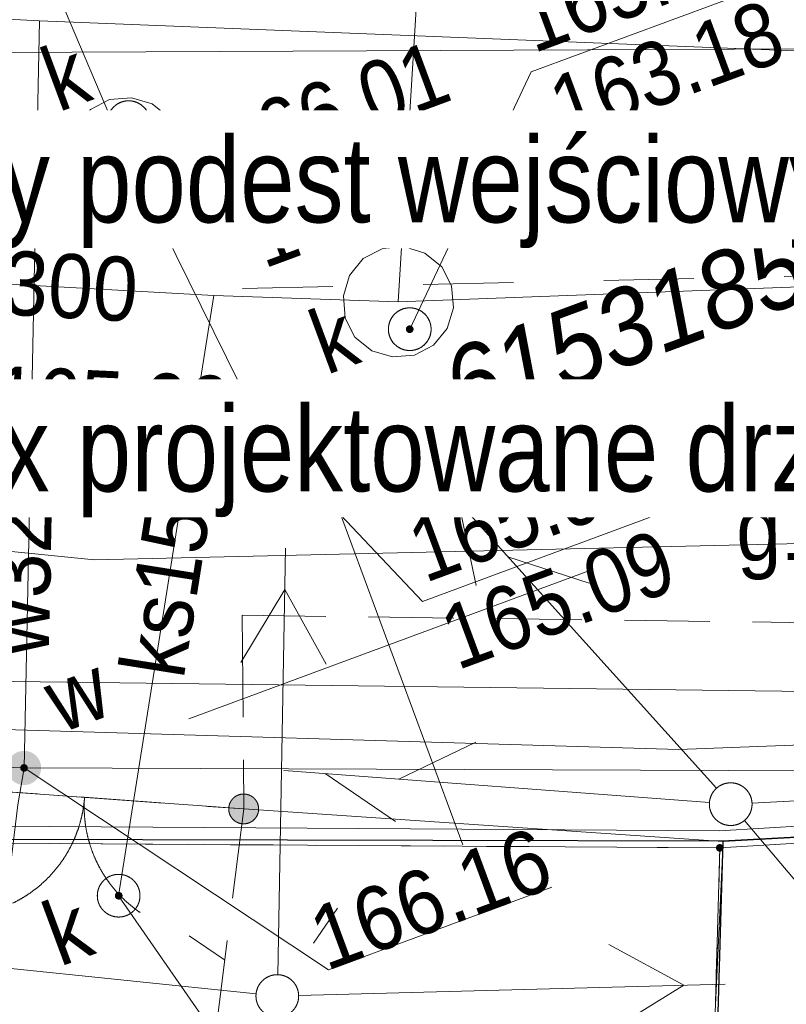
# Model space of a CAD drawing. Header units: millimetres. Extents: x -1155795 to 240441, y -422828 to 463730.
# Tile 11 of 66: x -47931 to -38948, y -30780 to -19238. Entities that reach past the tile are written whole.
import ezdxf
from ezdxf.xclip import XClip

# ---------------------------------------------------------------- set-up
doc = ezdxf.new("R2010")
doc.units = ezdxf.units.MM
doc.header["$MEASUREMENT"] = 0
doc.header["$XCLIPFRAME"] = 0
for name, pattern in [('Dashed', [2116.666667, 1058.333333, -1058.333333]), ('Dashed 1_500', [1000, 500, -500]), ('Wipeout_Contour', [1000, 0, -1000])]:
    doc.linetypes.add(name, pattern=pattern)
for name, color, linetype in [('00 PZT MAPA', 7, 'Continuous'), ('Sycow_7_203-punkt graniczny', 7, 'Continuous'), ('Sycow_7_KTOK - Brama', 7, 'Continuous'), ('Sycow_7_RTPW02 - Punkt wysokościowy sztuczny', 7, 'Continuous'), ('Sycow_7_SUPS01_K - Punkt o określonej wysokości urządzenia', 7, 'Continuous'), ('Sycow_7_SUUS22_K - Właz okrągły', 7, 'Continuous'), ('Sycow_7_Szczegółowa osnowa geodezyjna pozioma', 7, 'Continuous'), ('Sycow_7_zasuwa - siec wodociągowa (punkt)', 7, 'Continuous')]:
    doc.layers.add(name, color=color, linetype=linetype)
for name, color, linetype, lineweight, true_color in [('0_Nr_pióra__58', 7, 'Continuous', 13, 0xdf0000), ('0_Nr_pióra__99', 7, 'Continuous', 0, 0xaad2ff), ('Sycow_7_PZT_RT - Linia rozgraniczająca_Nr_pióra__252', 7, 'Continuous', 18, 0x929292)]:
    doc.layers.add(name, color=color, linetype=linetype, lineweight=lineweight, true_color=true_color)
for name, color, linetype, lineweight in [('Annotation - Label_Nr_pióra__46', 7, 'Continuous', 15), ('Annotation - Label_Nr_pióra__85', 7, 'Continuous', 13), ('Nowe_0_Nr_pióra__27', 7, 'Continuous', 25), ('Sycow_7_218-kontur użytku gruntowego_Nr_pióra__3', 3, 'Continuous', 18), ('Sycow_7_219-działka ewidencyjna_Nr_pióra__7', 7, 'Continuous', 18), ('Sycow_7_@Wywiad_Nr_pióra__34', 34, 'Continuous', 18), ('Sycow_7_@Wywiad_Nr_pióra__5', 5, 'Continuous', 18), ('Sycow_7_@Wywiad_Nr_pióra__7', 7, 'Continuous', 18), ('Sycow_7_chodnik (powierzchnia)_Nr_pióra__7', 7, 'Continuous', 18), ('Sycow_7_inna budowla (powierzchnia)-Atr17_Nr_pióra__7', 7, 'Continuous', 18), ('Sycow_7_krawężnik (linia)_Nr_pióra__7', 7, 'Continuous', 18), ('Sycow_7_KTOK - Brama_Nr_pióra__7', 7, 'Continuous', 18), ('Sycow_7_KTOK - Ogrodzenie trwałe_Nr_pióra__7', 7, 'Continuous', 18), ('Sycow_7_KTPL - Plac_Nr_pióra__7', 7, 'Continuous', 18), ('Sycow_7_Oś ulicy_Nr_pióra__5', 5, 'Continuous', 18), ('Sycow_7_przewód gazowy (linia)-Atr1_Nr_pióra__7', 7, 'Continuous', 18), ('Sycow_7_przewód gazowy (linia)_Nr_pióra__40', 40, 'Continuous', 18), ('Sycow_7_przewód kanalizacyjny (linia)-Atr1_Nr_pióra__34', 34, 'Continuous', 18), ('Sycow_7_przewód kanalizacyjny (linia)_Nr_pióra__34', 34, 'Continuous', 18), ('Sycow_7_przewód telekomunikacyjny (linia)_Nr_pióra__30', 30, 'Continuous', 18), ('Sycow_7_przewód wodociągowy (linia)-Atr1_Nr_pióra__5', 5, 'Continuous', 18), ('Sycow_7_przewód wodociągowy (linia)_Nr_pióra__5', 5, 'Continuous', 18), ('Sycow_7_punkt o określonej wysokości (sieć kanalizacyjna)-Atr2_Nr_pióra__7', 7, 'Continuous', 18), ('Sycow_7_punkt o określonej wysokości (sieć kanalizacyjna)_Nr_pióra__34', 34, 'Continuous', 18), ('Sycow_7_punkt o określonej wysokości (sieć wodociągowa)-Atr2_Nr_pióra__7', 7, 'Continuous', 18), ('Sycow_7_punkt o określonej wysokości (sieć wodociągowa)_Nr_pióra__5', 5, 'Continuous', 18), ('Sycow_7_RTPW02_O - Punkt wysokościowy sztuczny_Nr_pióra__7', 7, 'Continuous', 18), ('Sycow_7_studzienka - przewód kanalizacyjny (powierzchnia)_Nr_pióra__34', 34, 'Continuous', 18), ('Sycow_7_studzienka okrągła - przewód kanalizacyjny (punkt)-Atr17_Nr_pióra__34', 34, 'Continuous', 18), ('Sycow_7_studzienka okrągła - przewód kanalizacyjny (punkt)_Nr_pióra__34', 34, 'Continuous', 18), ('Sycow_7_SUPE04 - Przewód elektroenergetyczny niskiego napięcia_Nr_pióra__1', 1, 'Continuous', 18), ('Sycow_7_SUPS01_K - Punkt o określonej wysokości urządzenia_Nr_pióra__7', 7, 'Continuous', 18), ('Sycow_7_SUPS01_K_O - Punkt o określonej wysokości urządzenia - rzędna dołu_Nr_pióra__36', 36, 'Continuous', 18), ('Sycow_7_SUPS01_K_O - Punkt o określonej wysokości urządzenia - rzędna góry_Nr_pióra__36', 36, 'Continuous', 18), ('Sycow_7_SUPT01 - Przewód telekomunikacyjny napowietrzny_Nr_pióra__30', 30, 'Continuous', 18), ('Sycow_7_SUSM01 - Latarnia_Nr_pióra__7', 7, 'Continuous', 18), ('Sycow_7_SUSM04_T - Słup_Nr_pióra__7', 7, 'Continuous', 18), ('Sycow_7_SUUS05 - Kratka ściekowa_Nr_pióra__7', 7, 'Continuous', 18), ('Sycow_7_SUUS22_K - Właz - opis_Nr_pióra__7', 7, 'Continuous', 18), ('Sycow_7_SUUS22_K - Właz okrągły_Nr_pióra__7', 7, 'Continuous', 18), ('Sycow_7_Szczegółowa osnowa geodezyjna pozioma-Atr103_Nr_pióra__7', 7, 'Continuous', 18), ('Sycow_7_Szczegółowa osnowa geodezyjna pozioma_Nr_pióra__7', 7, 'Continuous', 18), ('Sycow_7_zasuwa - siec wodociągowa (punkt)-Atr17_Nr_pióra__7', 7, 'Continuous', 18)]:
    doc.layers.add(name, color=color, linetype=linetype, lineweight=lineweight)
doc.styles.add('STYL_AUTOMATYCZNY_10', font='txt', dxfattribs={"width": 0.9})
doc.styles.add('STYL_AUTOMATYCZNY_12', font='Arial Narrow.ttf')
doc.styles.add('STYL_AUTOMATYCZNY_5', font='txt', dxfattribs={"width": 0.9})
doc.styles.add('STYL_AUTOMATYCZNY_6', font='txt', dxfattribs={"width": 0.87})
doc.dimstyles.new('STYL_AUTOMATYCZNY__1', dxfattribs={"dimtxt": 0.18, "dimasz": 456, "dimexe": 0.18, "dimexo": 0.0625, "dimgap": 0, "dimtad": 0, "dimtih": 1, "dimtoh": 1, "dimdec": 4, "dimzin": 0, "dimdsep": 46, "dimcen": 0.09, "dimadec": 0, "dimazin": 0, "dimtfac": 1, "dimtdec": 4, "dimtmove": 0, "dimatfit": 3, "dimldrblk": 'ARROWHEAD_11', "dimfxl": 0, "dimtolj": 1, "dimtzin": 0, "dimarcsym": 0})

# ---------------------------------------------------------------- blocks, each defined once
blk = doc.blocks.new('Rysunek_1_7', base_point=(14567, -19307))
at = {"layer": 'Sycow_7_203-punkt graniczny', "linetype": 'Continuous', "lineweight": 0, "true_color": 0x000000}
blk.add_hatch(color=178, dxfattribs=at).paths.add_polyline_path([(-39685, -28931, 1), (-39769, -28962, 1)])
at = {"layer": 'Sycow_7_KTOK - Brama', "linetype": 'Continuous', "lineweight": 0, "true_color": 0x000000}
blk.add_hatch(color=178, dxfattribs=at).paths.add_polyline_path([(-45141, -28430, 1), (-45470, -28551, 1)])
at = {"layer": 'Sycow_7_punkt o określonej wysokości (sieć kanalizacyjna)_Nr_pióra__34', "linetype": 'Continuous', "lineweight": 18}
blk.add_hatch(color=34, dxfattribs=at).paths.add_polyline_path([(-46728, -29492, 1), (-46813, -29523, 1)])
at = {"layer": 'Sycow_7_punkt o określonej wysokości (sieć wodociągowa)_Nr_pióra__5', "linetype": 'Continuous', "lineweight": 18}
blk.add_hatch(color=5, dxfattribs=at).paths.add_polyline_path([(-47838, -27994, 1), (-47922, -28025, 1)])
at = {"layer": 'Sycow_7_RTPW02 - Punkt wysokościowy sztuczny', "linetype": 'Continuous', "lineweight": 0, "true_color": 0x000000}
blk.add_hatch(color=178, dxfattribs=at).paths.add_polyline_path([(-45106, -24394, 1), (-45191, -24426, 1)])
at = {"layer": 'Sycow_7_SUPS01_K - Punkt o określonej wysokości urządzenia', "linetype": 'Continuous', "lineweight": 0, "true_color": 0x000000}
blk.add_hatch(color=178, dxfattribs=at).paths.add_polyline_path([(-45020, -24083, 1), (-45105, -24114, 1)])
at = {"layer": 'Sycow_7_Szczegółowa osnowa geodezyjna pozioma', "linetype": 'Continuous', "lineweight": 0, "true_color": 0x000000}
blk.add_hatch(color=178, dxfattribs=at).paths.add_polyline_path([(-43637, -24423, 1), (-43721, -24454, 1)])
at = {"layer": 'Sycow_7_zasuwa - siec wodociągowa (punkt)', "linetype": 'Continuous', "lineweight": 0, "true_color": 0x000000}
blk.add_hatch(color=178, dxfattribs=at).paths.add_polyline_path([(-47692, -27940, 1), (-48067, -28079, 1)])
at = {"layer": 'Sycow_7_218-kontur użytku gruntowego_Nr_pióra__3', "color": 3, "linetype": 'Continuous', "lineweight": 18}
for p, q in [((-47462, -28896), (-46962, -28899)), ((-46962, -28899), (-47462, -28896)), ((-46462, -28903), (-45962, -28906)), ((-45962, -28906), (-46462, -28903)), ((-45462, -28909), (-44962, -28912)), ((-44962, -28912), (-45462, -28909)), ((-44462, -28916), (-43962, -28919)), ((-43962, -28919), (-44462, -28916)), ((-43462, -28922), (-42962, -28926)), ((-42962, -28926), (-43462, -28922)), ((-42462, -28929), (-41962, -28932)), ((-41962, -28932), (-42462, -28929)), ((-41462, -28935), (-40962, -28939)), ((-40962, -28939), (-41462, -28935)), ((-40462, -28942), (-39727, -28947)), ((-39727, -28947), (-40462, -28942)), ((-39727, -28947), (-39740, -29428)), ((-39740, -29428), (-39727, -28947)), ((-39727, -28947), (-39014, -28904)), ((-39014, -28904), (-39727, -28947)), ((-39754, -29928), (-39768, -30428)), ((-39768, -30428), (-39754, -29928))]:
    blk.add_line(p, q, dxfattribs=at)
at = {"layer": 'Sycow_7_219-działka ewidencyjna_Nr_pióra__7', "color": 7, "linetype": 'Continuous', "lineweight": 18}
for p, q in [((-39727, -28947), (-23828, -27997)), ((-57696, -28829), (-39727, -28947)), ((-40782, -67395), (-39727, -28947))]:
    blk.add_line(p, q, dxfattribs=at)
at = {"layer": 'Sycow_7_@Wywiad_Nr_pióra__34', "color": 34, "linetype": 'Continuous', "lineweight": 18}
for p, q in [((-43494, -22547), (-42709, -9571)), ((-46690, -20798), (-45062, -24099))]:
    blk.add_line(p, q, dxfattribs=at)
at = {"layer": 'Sycow_7_@Wywiad_Nr_pióra__7', "color": 7, "linetype": 'Continuous', "lineweight": 18}
for p, q in [((-45313, -27415), (-45322, -26220)), ((-48721, -28241), (-47723, -28314)), ((-47225, -28350), (-46227, -28423))]:
    blk.add_line(p, q, dxfattribs=at)
at = {"layer": 'Sycow_7_@Wywiad_Nr_pióra__7', "color": 7, "linetype": 'Continuous', "lineweight": 18, "flags": 128}
blk.add_lwpolyline([(-45728, -28460), (-45306, -28490), (-45310, -27915)], dxfattribs=at)
at = {"layer": 'Sycow_7_chodnik (powierzchnia)_Nr_pióra__7', "color": 7, "linetype": 'Continuous', "lineweight": 18}
for p, q in [((-46724, -24332), (-47723, -24282)), ((-40727, -24346), (-41727, -24361)), ((-39227, -24324), (-40227, -24339)), ((-45226, -24406), (-46225, -24357)), ((-43727, -24390), (-44726, -24404)), ((-42227, -24368), (-43227, -24382)), ((-45322, -26220), (-44345, -26233)), ((-43845, -26239), (-42845, -26252)), ((-42345, -26259), (-41345, -26272)), ((-40845, -26278), (-39845, -26292)), ((-39345, -26298), (-38368, -26311))]:
    blk.add_line(p, q, dxfattribs=at)
at = {"layer": 'Sycow_7_inna budowla (powierzchnia)-Atr17_Nr_pióra__7', "color": 7, "linetype": 'Continuous', "lineweight": 18}
for p, q in [((-42737, -28910), (-44473, -24221)), ((-42737, -28910), (-44473, -24221)), ((-45950, -27433), (-41261, -25697)), ((-45950, -27433), (-41261, -25697))]:
    blk.add_line(p, q, dxfattribs=at)
at = {"layer": 'Sycow_7_KTOK - Brama_Nr_pióra__7', "color": 7, "linetype": 'Continuous', "lineweight": 18}
blk.add_line((-45306, -28490), (-49036, -28218), dxfattribs=at)
blk.add_circle((-45306, -28490), 175, dxfattribs=at)
for centre, start, end in [((-48667, -28245), 295.8221, 355.8221), ((-45675, -28464), 175.8221, 235.8221)]:
    blk.add_arc(centre, 1500, start, end, dxfattribs=at)
at = {"layer": 'Sycow_7_KTOK - Ogrodzenie trwałe_Nr_pióra__7', "color": 7, "linetype": 'Continuous', "lineweight": 18}
for p, q in [((-39686, -28872), (-45306, -28490)), ((-38272, -28791), (-39686, -28872)), ((-39686, -28872), (-40548, -47293))]:
    blk.add_line(p, q, dxfattribs=at)
at = {"layer": 'Sycow_7_KTPL - Plac_Nr_pióra__7', "color": 7, "linetype": 'Continuous', "lineweight": 18}
for p, q in [((-47745, -28312), (-46249, -28422)), ((-45499, -30032), (-45685, -31521))]:
    blk.add_line(p, q, dxfattribs=at)
at = {"layer": 'Sycow_7_KTPL - Plac_Nr_pióra__7', "color": 7, "linetype": 'Continuous', "lineweight": 18, "flags": 128}
blk.add_lwpolyline([(-45751, -28458), (-45306, -28490), (-45436, -29536)], dxfattribs=at)
at = {"layer": 'Sycow_7_Oś ulicy_Nr_pióra__5', "color": 5, "linetype": 'Continuous', "lineweight": 18, "flags": 128}
blk.add_lwpolyline([(-83070, -19065), (-77190, -19753), (-19864, -19492), (59637, -14954), (111023, -16134)], dxfattribs=at)
at = {"layer": 'Sycow_7_przewód kanalizacyjny (linia)_Nr_pióra__34', "color": 34, "linetype": 'Continuous', "lineweight": 18}
for p, q in [((-45654, -22472), (-50054, -22224)), ((-35922, -22260), (-43494, -22547)), ((-45654, -22472), (-46771, -29507)), ((-43494, -22547), (-45654, -22472))]:
    blk.add_line(p, q, dxfattribs=at)
at = {"layer": 'Sycow_7_przewód telekomunikacyjny (linia)_Nr_pióra__30', "color": 30, "linetype": 'Continuous', "lineweight": 18, "flags": 128}
blk.add_lwpolyline([(-78215, -25337), (-49168, -27527), (-40208, -27792), (-26117, -27256), (10823, -25073)], dxfattribs=at)
at = {"layer": 'Sycow_7_przewód wodociągowy (linia)_Nr_pióra__5', "color": 5, "linetype": 'Continuous', "lineweight": 18}
blk.add_line((-47699, -19252), (-47880, -28009), dxfattribs=at)
at = {"layer": 'Sycow_7_przewód wodociągowy (linia)_Nr_pióra__5', "color": 5, "linetype": 'Continuous', "lineweight": 18, "flags": 128}
for points in [[(-17422, -18427), (-33766, -19616), (-36098, -19712), (-47699, -19252), (-55031, -18863), (-66426, -18615), (-73756, -18343), (-83521, -17847)], [(-47880, -28009), (-47954, -28442), (-49486, -41123), (-50222, -41065)]]:
    blk.add_lwpolyline(points, dxfattribs=at)
at = {"layer": 'Sycow_7_punkt o określonej wysokości (sieć kanalizacyjna)-Atr2_Nr_pióra__7', "color": 7, "linetype": 'Continuous', "lineweight": 18, "flags": 128}
blk.add_lwpolyline([(-46771, -29507), (-44428, -32889), (-41777, -31907)], dxfattribs=at)
at = {"layer": 'Sycow_7_punkt o określonej wysokości (sieć wodociągowa)-Atr2_Nr_pióra__7', "color": 7, "linetype": 'Continuous', "lineweight": 18, "flags": 128}
blk.add_lwpolyline([(-47880, -28009), (-44311, -30376), (-41694, -29407)], dxfattribs=at)
at = {"layer": 'Sycow_7_PZT_RT - Linia rozgraniczająca_Nr_pióra__252', "color": 252, "linetype": 'Continuous', "lineweight": 18, "true_color": 0x929292, "flags": 128}
blk.add_lwpolyline([(-69413, -27188), (-57683, -28629), (-39732, -28747), (-23839, -27797), (-19841, -27565), (30, -26370), (20336, -25057), (40462, -23652), (60827, -22726), (85533, -23424)], dxfattribs=at)
at = {"layer": 'Sycow_7_studzienka okrągła - przewód kanalizacyjny (punkt)_Nr_pióra__34', "color": 34, "linetype": 'Continuous', "lineweight": 18}
blk.add_circle((-46771, -29507), 250, dxfattribs=at)
at = {"layer": 'Sycow_7_SUPE04 - Przewód elektroenergetyczny niskiego napięcia_Nr_pióra__1', "color": 1, "linetype": 'Continuous', "lineweight": 18}
for p, q in [((-44907, -30433), (-44816, -25434)), ((-44825, -25918), (-45341, -26775)), ((-44341, -26793), (-44825, -25918)), ((-40147, -30556), (-41026, -30079)), ((-45160, -30657), (-50134, -30144)), ((-44662, -30676), (-39664, -30543)), ((-41000, -31079), (-40147, -30556))]:
    blk.add_line(p, q, dxfattribs=at)
at = {"layer": 'Sycow_7_SUPS01_K - Punkt o określonej wysokości urządzenia_Nr_pióra__7', "color": 7, "linetype": 'Continuous', "lineweight": 18, "flags": 128}
blk.add_lwpolyline([(-40455, -25038), (-43209, -26058), (-45062, -24099)], dxfattribs=at)
at = {"layer": 'Sycow_7_SUPT01 - Przewód telekomunikacyjny napowietrzny_Nr_pióra__30', "color": 30, "linetype": 'Continuous', "lineweight": 18}
for p, q in [((-39767, -28248), (-43112, -24532)), ((-42788, -24891), (-42580, -25869)), ((-41258, -25844), (-42209, -25535)), ((-42587, -27706), (-43488, -28140)), ((-39849, -28415), (-44834, -28038)), ((-44352, -28074), (-43526, -28638)), ((-39350, -28421), (-34356, -28172)), ((-39438, -28625), (-36216, -32448))]:
    blk.add_line(p, q, dxfattribs=at)
at = {"layer": 'Sycow_7_SUSM01 - Latarnia_Nr_pióra__7', "color": 7, "linetype": 'Continuous', "lineweight": 18}
for p, q in [((-44488, -30064), (-44205, -29652)), ((-45943, -29977), (-45530, -30259))]:
    blk.add_line(p, q, dxfattribs=at)
blk.add_circle((-44912, -30683), 250, dxfattribs=at)
at = {"layer": 'Sycow_7_SUSM04_T - Słup_Nr_pióra__7', "color": 7, "linetype": 'Continuous', "lineweight": 18}
blk.add_circle((-39599, -28434), 250, dxfattribs=at)
at = {"layer": 'Sycow_7_SUUS05 - Kratka ściekowa_Nr_pióra__7', "color": 7, "linetype": 'Continuous', "lineweight": 18, "flags": 128}
blk.add_lwpolyline([(-44562, -23849), (-44563, -24349), (-45563, -24348), (-45562, -23848)], close=True, dxfattribs=at)
for points in [[(-45237, -23849), (-45238, -24349)], [(-44887, -23849), (-44888, -24349)]]:
    blk.add_lwpolyline(points, dxfattribs=at)
at = {"layer": 'Sycow_7_Szczegółowa osnowa geodezyjna pozioma_Nr_pióra__7', "color": 7, "linetype": 'Continuous', "lineweight": 18}
blk.add_circle((-43679, -24439), 625, dxfattribs=at)
at = {"layer": 'Sycow_7_@Wywiad_Nr_pióra__5', "color": 5, "linetype": 'Continuous', "lineweight": 18, "insert": (-44335, -30404), "char_height": 750, "attachment_point": 7, "rotation": 20.318, "style": 'STYL_AUTOMATYCZNY_5'}
blk.add_mtext('\\A1;{\\pql;\\fArial|b0|i0|c0|p0;\\W0.900000;166.16}', dxfattribs=at)
at = {"layer": 'Sycow_7_przewód gazowy (linia)-Atr1_Nr_pióra__7', "color": 7, "linetype": 'Continuous', "lineweight": 18, "insert": (-39523, -25812), "char_height": 750, "attachment_point": 7, "rotation": 1.232, "style": 'STYL_AUTOMATYCZNY_5'}
blk.add_mtext('\\A1;{\\pql;\\fArial|b0|i0|c0|p0;\\W0.900000;g125}', dxfattribs=at)
at = {"layer": 'Sycow_7_przewód kanalizacyjny (linia)-Atr1_Nr_pióra__34', "color": 34, "linetype": 'Continuous', "lineweight": 18, "char_height": 750, "attachment_point": 4, "style": 'STYL_AUTOMATYCZNY_5'}
for s, insert, rotation in [('\\A1;{\\pql;\\fArial|b0|i0|c0|p0;\\W0.900000;ks300}', (-49061, -22269), 356.778), ('\\A1;{\\pql;\\fArial|b0|i0|c0|p0;\\W0.900000;ks150}', (-46377, -26923), 80.982)]:
    blk.add_mtext(s, dxfattribs=dict(at, insert=insert, rotation=rotation))
at = {"layer": 'Sycow_7_przewód wodociągowy (linia)-Atr1_Nr_pióra__5', "color": 5, "linetype": 'Continuous', "lineweight": 18, "insert": (-47960, -26698), "char_height": 750, "attachment_point": 4, "rotation": 88.82, "style": 'STYL_AUTOMATYCZNY_5'}
blk.add_mtext('\\A1;{\\pql;\\fArial|b0|i0|c0|p0;\\W0.900000;w32}', dxfattribs=at)
at = {"layer": 'Sycow_7_RTPW02_O - Punkt wysokościowy sztuczny_Nr_pióra__7', "color": 7, "linetype": 'Continuous', "lineweight": 18, "insert": (-48254, -24053), "char_height": 750, "attachment_point": 7, "rotation": 357.3127, "style": 'STYL_AUTOMATYCZNY_6'}
blk.add_mtext('\\A1;{\\pql;\\fArial|b0|i0|c0|p0;\\W0.870000;165.99}', dxfattribs=at)
at = {"layer": 'Sycow_7_studzienka okrągła - przewód kanalizacyjny (punkt)-Atr17_Nr_pióra__34', "color": 34, "linetype": 'Continuous', "lineweight": 18, "insert": (-47463, -30343), "char_height": 750, "attachment_point": 7, "rotation": 20.318, "style": 'STYL_AUTOMATYCZNY_5'}
blk.add_mtext('\\A1;{\\pql;\\fArial|b0|i0|c0|p0;\\W0.900000;k}', dxfattribs=at)
at = {"layer": 'Sycow_7_SUPS01_K_O - Punkt o określonej wysokości urządzenia - rzędna dołu_Nr_pióra__36', "color": 36, "linetype": 'Continuous', "lineweight": 18, "char_height": 750, "attachment_point": 1, "rotation": 20.318, "style": 'STYL_AUTOMATYCZNY_6'}
for s, insert in [('\\A1;{\\pql;\\fArial|b0|i0|c0|p0;\\W0.870000;163.18}', (-41791, -19955)), ('\\A1;{\\pql;\\fArial|b0|i0|c0|p0;\\W0.870000;163.63}', (-45330, -21456)), ('\\A1;{\\pql;\\fArial|b0|i0|c0|p0;\\W0.870000;165.09}', (-43063, -26164))]:
    blk.add_mtext(s, dxfattribs=dict(at, insert=insert))
at = {"layer": 'Sycow_7_SUPS01_K_O - Punkt o określonej wysokości urządzenia - rzędna góry_Nr_pióra__36', "color": 36, "linetype": 'Continuous', "lineweight": 18, "char_height": 750, "attachment_point": 7, "rotation": 20.318, "style": 'STYL_AUTOMATYCZNY_6'}
for s, insert in [('\\A1;{\\pql;\\fArial|b0|i0|c0|p0;\\W0.870000;165.99}', (-41905, -19645)), ('\\A1;{\\pql;\\fArial|b0|i0|c0|p0;\\W0.870000;166.01}', (-45444, -21146)), ('\\A1;{\\pql;\\fArial|b0|i0|c0|p0;\\W0.870000;165.92}', (-43178, -25854))]:
    blk.add_mtext(s, dxfattribs=dict(at, insert=insert))
at = {"layer": 'Sycow_7_SUUS22_K - Właz - opis_Nr_pióra__7', "color": 7, "linetype": 'Continuous', "lineweight": 18, "char_height": 750, "attachment_point": 4, "rotation": 20.318, "style": 'STYL_AUTOMATYCZNY_6'}
for insert in [(-47608, -19974), (-44466, -23054)]:
    blk.add_mtext('\\A1;{\\pql;\\fArial|b0|i0|c0|p0;\\W0.870000;k}', dxfattribs=dict(at, insert=insert))
at = {"layer": 'Sycow_7_Szczegółowa osnowa geodezyjna pozioma-Atr103_Nr_pióra__7', "color": 7, "linetype": 'Continuous', "lineweight": 18, "insert": (-42746, -24036), "char_height": 900, "attachment_point": 7, "rotation": 20.318, "style": 'STYL_AUTOMATYCZNY_10'}
blk.add_mtext('\\A1;{\\pql;\\fArial|b0|i1|c0|p0;\\W0.900000;615318510751}', dxfattribs=at)
at = {"layer": 'Sycow_7_zasuwa - siec wodociągowa (punkt)-Atr17_Nr_pióra__7', "color": 7, "linetype": 'Continuous', "lineweight": 18, "insert": (-47453, -27607), "char_height": 750, "attachment_point": 7, "rotation": 20.318, "style": 'STYL_AUTOMATYCZNY_5'}
blk.add_mtext('\\A1;{\\pql;\\fArial|b0|i0|c0|p0;\\W0.900000;w}', dxfattribs=at)
at = {"color": 254, "linetype": 'Wipeout_Contour', "lineweight": 0, "ltscale": 5042835.841882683}
blk.add_wipeout([(-46420, -20352), (-46426, -20337), (-46433, -20323), (-46440, -20310), (-46449, -20296), (-46458, -20284), (-46468, -20272), (-46479, -20260), (-46491, -20250), (-46503, -20240), (-46516, -20231), (-46529, -20223), (-46543, -20215), (-46557, -20209), (-46572, -20203), (-46587, -20198), (-46602, -20194), (-46617, -20192), (-46633, -20190), (-46649, -20189), (-46664, -20189), (-46680, -20190), (-46696, -20192), (-46711, -20195), (-46726, -20199), (-46741, -20204), (-46756, -20210), (-46770, -20217), (-46783, -20225), (-46797, -20233), (-46809, -20243), (-46821, -20253), (-46833, -20264), (-46843, -20275), (-46853, -20287), (-46862, -20300), (-46871, -20314), (-46878, -20327), (-46885, -20342), (-46890, -20356), (-46895, -20371), (-46899, -20387), (-46902, -20402), (-46903, -20418), (-46904, -20433), (-46904, -20449), (-46903, -20465), (-46901, -20480), (-46898, -20496), (-46894, -20511), (-46889, -20526), (-46883, -20540), (-46876, -20554), (-46868, -20568), (-46860, -20581), (-46850, -20594), (-46840, -20606), (-46829, -20617), (-46818, -20628), (-46806, -20638), (-46793, -20647), (-46780, -20655), (-46766, -20663), (-46751, -20669), (-46737, -20675), (-46722, -20680), (-46707, -20683), (-46691, -20686), (-46676, -20688), (-46660, -20689), (-46644, -20689), (-46628, -20688), (-46613, -20685), (-46598, -20682), (-46582, -20678), (-46567, -20673), (-46553, -20667), (-46539, -20661), (-46525, -20653), (-46512, -20644), (-46499, -20635), (-46487, -20625), (-46476, -20614), (-46465, -20602), (-46455, -20590), (-46446, -20577), (-46438, -20564), (-46430, -20550), (-46424, -20536), (-46418, -20521), (-46414, -20506), (-46410, -20491), (-46407, -20476), (-46405, -20460), (-46404, -20444), (-46404, -20429), (-46406, -20413), (-46408, -20397), (-46411, -20382)], dxfattribs=at).dxf.layer = 'Sycow_7_SUUS22_K - Właz okrągły'
at = {"layer": 'Sycow_7_SUPS01_K - Punkt o określonej wysokości urządzenia', "linetype": 'Continuous', "lineweight": 0, "true_color": 0x000000}
blk.add_hatch(color=178, dxfattribs=at).paths.add_polyline_path([(-46612, -20423, 1), (-46696, -20454, 1)])
at = {"layer": 'Sycow_7_@Wywiad_Nr_pióra__34', "color": 34, "linetype": 'Continuous', "lineweight": 18}
blk.add_line((-47673, -18483), (-46690, -20798), dxfattribs=at)
at = {"layer": 'Sycow_7_przewód kanalizacyjny (linia)_Nr_pióra__34', "color": 34, "linetype": 'Continuous', "lineweight": 18}
for p, q in [((-46690, -20798), (-83251, -18575)), ((-1177, -19792), (-46690, -20798))]:
    blk.add_line(p, q, dxfattribs=at)
at = {"layer": 'Sycow_7_studzienka - przewód kanalizacyjny (powierzchnia)_Nr_pióra__34', "color": 34, "linetype": 'Continuous', "lineweight": 18, "flags": 128}
blk.add_lwpolyline([(-47000, -21371), (-47189, -21206), (-47313, -20986), (-47335, -20727), (-47263, -20487), (-47102, -20289), (-46878, -20174), (-46619, -20153), (-46380, -20224), (-46181, -20385), (-46066, -20609), (-46036, -20865), (-46117, -21108), (-46281, -21297), (-46502, -21421), (-46760, -21442)], close=True, dxfattribs=at)
at = {"layer": 'Sycow_7_SUPS01_K - Punkt o określonej wysokości urządzenia_Nr_pióra__7', "color": 7, "linetype": 'Continuous', "lineweight": 18, "flags": 128}
blk.add_lwpolyline([(-42722, -20330), (-45475, -21350), (-46654, -20439)], dxfattribs=at)
at = {"layer": 'Sycow_7_SUUS22_K - Właz okrągły_Nr_pióra__7', "color": 7, "linetype": 'Continuous', "lineweight": 18}
for p, q in [((-46711, -20195), (-46726, -20199)), ((-46696, -20192), (-46711, -20195)), ((-46680, -20190), (-46696, -20192)), ((-46664, -20189), (-46680, -20190)), ((-46649, -20189), (-46664, -20189)), ((-46633, -20190), (-46649, -20189)), ((-46617, -20192), (-46633, -20190)), ((-46602, -20194), (-46617, -20192)), ((-46587, -20198), (-46602, -20194)), ((-46572, -20203), (-46587, -20198)), ((-46871, -20314), (-46878, -20327)), ((-46862, -20300), (-46871, -20314)), ((-46853, -20287), (-46862, -20300)), ((-46843, -20275), (-46853, -20287)), ((-46833, -20264), (-46843, -20275)), ((-46821, -20253), (-46833, -20264)), ((-46809, -20243), (-46821, -20253)), ((-46797, -20233), (-46809, -20243)), ((-46783, -20225), (-46797, -20233)), ((-46770, -20217), (-46783, -20225)), ((-46756, -20210), (-46770, -20217)), ((-46741, -20204), (-46756, -20210)), ((-46726, -20199), (-46741, -20204)), ((-46557, -20209), (-46572, -20203)), ((-46543, -20215), (-46557, -20209)), ((-46529, -20223), (-46543, -20215)), ((-46516, -20231), (-46529, -20223)), ((-46503, -20240), (-46516, -20231)), ((-46491, -20250), (-46503, -20240)), ((-46479, -20260), (-46491, -20250)), ((-46468, -20272), (-46479, -20260)), ((-46458, -20284), (-46468, -20272)), ((-46449, -20296), (-46458, -20284)), ((-46440, -20310), (-46449, -20296)), ((-46433, -20323), (-46440, -20310)), ((-46903, -20418), (-46904, -20433)), ((-46902, -20402), (-46903, -20418)), ((-46899, -20387), (-46902, -20402)), ((-46895, -20371), (-46899, -20387)), ((-46890, -20356), (-46895, -20371)), ((-46885, -20342), (-46890, -20356)), ((-46878, -20327), (-46885, -20342)), ((-46426, -20337), (-46433, -20323)), ((-46420, -20352), (-46426, -20337)), ((-46411, -20382), (-46420, -20352)), ((-46408, -20397), (-46411, -20382)), ((-46406, -20413), (-46408, -20397)), ((-46404, -20429), (-46406, -20413)), ((-46404, -20444), (-46404, -20429)), ((-46904, -20433), (-46904, -20449)), ((-46904, -20449), (-46903, -20465)), ((-46903, -20465), (-46901, -20480)), ((-46901, -20480), (-46898, -20496)), ((-46898, -20496), (-46894, -20511)), ((-46894, -20511), (-46889, -20526)), ((-46889, -20526), (-46883, -20540)), ((-46883, -20540), (-46876, -20554)), ((-46430, -20550), (-46424, -20536)), ((-46424, -20536), (-46418, -20521)), ((-46418, -20521), (-46414, -20506)), ((-46414, -20506), (-46410, -20491)), ((-46410, -20491), (-46407, -20476)), ((-46407, -20476), (-46405, -20460)), ((-46405, -20460), (-46404, -20444)), ((-46876, -20554), (-46868, -20568)), ((-46868, -20568), (-46860, -20581)), ((-46860, -20581), (-46850, -20594)), ((-46850, -20594), (-46840, -20606)), ((-46840, -20606), (-46829, -20617)), ((-46829, -20617), (-46818, -20628)), ((-46818, -20628), (-46806, -20638)), ((-46806, -20638), (-46793, -20647)), ((-46793, -20647), (-46780, -20655)), ((-46780, -20655), (-46766, -20663)), ((-46553, -20667), (-46539, -20661)), ((-46539, -20661), (-46525, -20653)), ((-46525, -20653), (-46512, -20644)), ((-46512, -20644), (-46499, -20635)), ((-46499, -20635), (-46487, -20625)), ((-46487, -20625), (-46476, -20614)), ((-46476, -20614), (-46465, -20602)), ((-46465, -20602), (-46455, -20590)), ((-46455, -20590), (-46446, -20577)), ((-46446, -20577), (-46438, -20564)), ((-46438, -20564), (-46430, -20550)), ((-46766, -20663), (-46751, -20669)), ((-46751, -20669), (-46737, -20675)), ((-46737, -20675), (-46722, -20680)), ((-46722, -20680), (-46707, -20683)), ((-46707, -20683), (-46691, -20686)), ((-46691, -20686), (-46676, -20688)), ((-46676, -20688), (-46660, -20689)), ((-46660, -20689), (-46644, -20689)), ((-46644, -20689), (-46628, -20688)), ((-46628, -20688), (-46613, -20685)), ((-46613, -20685), (-46598, -20682)), ((-46598, -20682), (-46582, -20678)), ((-46582, -20678), (-46567, -20673)), ((-46567, -20673), (-46553, -20667))]:
    blk.add_line(p, q, dxfattribs=at)
blk.add_circle((-46654, -20439), 250, dxfattribs=at)
at = {"color": 254, "linetype": 'Wipeout_Contour', "lineweight": 0, "ltscale": 4853289.654462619}
blk.add_wipeout([(-43126, -22779), (-43132, -22765), (-43139, -22751), (-43146, -22737), (-43155, -22724), (-43164, -22711), (-43174, -22699), (-43185, -22688), (-43197, -22677), (-43209, -22667), (-43222, -22658), (-43235, -22650), (-43249, -22642), (-43263, -22636), (-43278, -22630), (-43293, -22625), (-43308, -22622), (-43324, -22619), (-43339, -22617), (-43355, -22616), (-43371, -22616), (-43386, -22617), (-43402, -22620), (-43417, -22623), (-43432, -22627), (-43447, -22632), (-43462, -22638), (-43476, -22644), (-43490, -22652), (-43503, -22661), (-43515, -22670), (-43528, -22680), (-43539, -22691), (-43549, -22703), (-43559, -22715), (-43569, -22728), (-43577, -22741), (-43584, -22755), (-43591, -22769), (-43596, -22784), (-43601, -22799), (-43605, -22814), (-43608, -22829), (-43610, -22845), (-43610, -22861), (-43610, -22876), (-43609, -22892), (-43607, -22907), (-43604, -22923), (-43600, -22938), (-43595, -22953), (-43589, -22968), (-43582, -22982), (-43575, -22995), (-43566, -23009), (-43557, -23021), (-43547, -23033), (-43536, -23045), (-43524, -23055), (-43512, -23065), (-43499, -23074), (-43486, -23082), (-43472, -23090), (-43458, -23096), (-43443, -23102), (-43428, -23107), (-43413, -23111), (-43397, -23113), (-43382, -23115), (-43366, -23116), (-43350, -23116), (-43335, -23115), (-43319, -23113), (-43304, -23110), (-43289, -23106), (-43274, -23101), (-43259, -23095), (-43245, -23088), (-43231, -23080), (-43218, -23072), (-43205, -23062), (-43193, -23052), (-43182, -23041), (-43171, -23030), (-43162, -23018), (-43152, -23005), (-43144, -22991), (-43137, -22978), (-43130, -22963), (-43125, -22949), (-43120, -22934), (-43116, -22918), (-43113, -22903), (-43111, -22887), (-43111, -22872), (-43111, -22856), (-43112, -22840), (-43114, -22825), (-43117, -22809)], dxfattribs=at).dxf.layer = 'Sycow_7_SUUS22_K - Właz okrągły'
at = {"layer": 'Sycow_7_SUPS01_K - Punkt o określonej wysokości urządzenia', "linetype": 'Continuous', "lineweight": 0, "true_color": 0x000000}
blk.add_hatch(color=178, dxfattribs=at).paths.add_polyline_path([(-43318, -22851, 1), (-43403, -22882, 1)])
at = {"layer": 'Sycow_7_krawężnik (linia)_Nr_pióra__7', "color": 7, "linetype": 'Continuous', "lineweight": 18, "flags": 128}
blk.add_lwpolyline([(113556, -22974), (108833, -22832), (87103, -22262), (62467, -21936), (49262, -22272), (35935, -22653), (29917, -22837), (10745, -23338), (-2975, -23635), (-15947, -23939), (-24806, -24115), (-45149, -24410), (-67674, -23289), (-80254, -22221), (-81968, -22041)], dxfattribs=at)
at = {"layer": 'Sycow_7_przewód gazowy (linia)_Nr_pióra__40', "color": 40, "linetype": 'Continuous', "lineweight": 18, "flags": 128}
for points in [[(38036, -22941), (21337, -23430), (-21333, -24972), (-30598, -25119), (-34886, -25288), (-47055, -25571), (-51064, -25168), (-50725, -17877), (-70517, -16493), (-71840, -16375), (-84481, -15255)], [(-81489, -23333), (-74473, -24441), (-65760, -24905), (-47998, -26998), (-35625, -27151), (-6779, -25513), (14559, -24191), (20451, -23054), (48781, -22183), (76948, -21906), (87474, -22199), (101858, -22887)]]:
    blk.add_lwpolyline(points, dxfattribs=at)
at = {"layer": 'Sycow_7_przewód kanalizacyjny (linia)_Nr_pióra__34', "color": 34, "linetype": 'Continuous', "lineweight": 18, "flags": 128}
blk.add_lwpolyline([(-49148, -24843), (-35682, -24090), (-22535, -23338), (-17463, -23039), (-46, -22156), (15328, -21400), (38814, -20147)], dxfattribs=at)
at = {"layer": 'Sycow_7_przewód wodociągowy (linia)_Nr_pióra__5', "color": 5, "linetype": 'Continuous', "lineweight": 18, "flags": 128}
blk.add_lwpolyline([(56731, -21074), (56633, -21558), (53002, -21889), (48325, -21872), (31301, -21714), (29257, -22097), (21060, -23373), (13886, -24675), (-7481, -26210), (-16440, -26840), (-28419, -27778), (-36529, -28051), (-47880, -28009), (-55848, -27771), (-67336, -27130), (-74089, -25248), (-81033, -24565)], dxfattribs=at)
at = {"layer": 'Sycow_7_studzienka - przewód kanalizacyjny (powierzchnia)_Nr_pióra__34', "color": 34, "linetype": 'Continuous', "lineweight": 18, "flags": 128}
blk.add_lwpolyline([(-43804, -23120), (-44002, -22959), (-44117, -22735), (-44138, -22476), (-44067, -22236), (-43906, -22038), (-43682, -21923), (-43423, -21902), (-43184, -21973), (-42985, -22134), (-42870, -22358), (-42849, -22617), (-42920, -22857), (-43082, -23055), (-43306, -23170), (-43564, -23191)], close=True, dxfattribs=at)
at = {"layer": 'Sycow_7_SUPS01_K - Punkt o określonej wysokości urządzenia_Nr_pióra__7', "color": 7, "linetype": 'Continuous', "lineweight": 18, "flags": 128}
blk.add_lwpolyline([(-39182, -18829), (-41936, -19849), (-43360, -22866)], dxfattribs=at)
at = {"layer": 'Sycow_7_SUUS22_K - Właz okrągły_Nr_pióra__7', "color": 7, "linetype": 'Continuous', "lineweight": 18}
for p, q in [((-43417, -22623), (-43432, -22627)), ((-43402, -22620), (-43417, -22623)), ((-43386, -22617), (-43402, -22620)), ((-43371, -22616), (-43386, -22617)), ((-43355, -22616), (-43371, -22616)), ((-43339, -22617), (-43355, -22616)), ((-43324, -22619), (-43339, -22617)), ((-43308, -22622), (-43324, -22619)), ((-43293, -22625), (-43308, -22622)), ((-43569, -22728), (-43577, -22741)), ((-43559, -22715), (-43569, -22728)), ((-43549, -22703), (-43559, -22715)), ((-43539, -22691), (-43549, -22703)), ((-43528, -22680), (-43539, -22691)), ((-43515, -22670), (-43528, -22680)), ((-43503, -22661), (-43515, -22670)), ((-43490, -22652), (-43503, -22661)), ((-43476, -22644), (-43490, -22652)), ((-43462, -22638), (-43476, -22644)), ((-43447, -22632), (-43462, -22638)), ((-43432, -22627), (-43447, -22632)), ((-43278, -22630), (-43293, -22625)), ((-43263, -22636), (-43278, -22630)), ((-43249, -22642), (-43263, -22636)), ((-43235, -22650), (-43249, -22642)), ((-43222, -22658), (-43235, -22650)), ((-43209, -22667), (-43222, -22658)), ((-43197, -22677), (-43209, -22667)), ((-43185, -22688), (-43197, -22677)), ((-43174, -22699), (-43185, -22688)), ((-43164, -22711), (-43174, -22699)), ((-43155, -22724), (-43164, -22711)), ((-43146, -22737), (-43155, -22724)), ((-43139, -22751), (-43146, -22737)), ((-43608, -22829), (-43610, -22845)), ((-43610, -22845), (-43610, -22861)), ((-43605, -22814), (-43608, -22829)), ((-43601, -22799), (-43605, -22814)), ((-43596, -22784), (-43601, -22799)), ((-43591, -22769), (-43596, -22784)), ((-43584, -22755), (-43591, -22769)), ((-43577, -22741), (-43584, -22755)), ((-43132, -22765), (-43139, -22751)), ((-43126, -22779), (-43132, -22765)), ((-43117, -22809), (-43126, -22779)), ((-43114, -22825), (-43117, -22809)), ((-43112, -22840), (-43114, -22825)), ((-43111, -22856), (-43112, -22840)), ((-43610, -22861), (-43610, -22876)), ((-43610, -22876), (-43609, -22892)), ((-43609, -22892), (-43607, -22907)), ((-43607, -22907), (-43604, -22923)), ((-43604, -22923), (-43600, -22938)), ((-43600, -22938), (-43595, -22953)), ((-43595, -22953), (-43589, -22968)), ((-43589, -22968), (-43582, -22982)), ((-43137, -22978), (-43130, -22963)), ((-43130, -22963), (-43125, -22949)), ((-43125, -22949), (-43120, -22934)), ((-43120, -22934), (-43116, -22918)), ((-43116, -22918), (-43113, -22903)), ((-43113, -22903), (-43111, -22887)), ((-43111, -22872), (-43111, -22856)), ((-43111, -22887), (-43111, -22872)), ((-43582, -22982), (-43575, -22995)), ((-43575, -22995), (-43566, -23009)), ((-43566, -23009), (-43557, -23021)), ((-43557, -23021), (-43547, -23033)), ((-43547, -23033), (-43536, -23045)), ((-43536, -23045), (-43524, -23055)), ((-43524, -23055), (-43512, -23065)), ((-43512, -23065), (-43499, -23074)), ((-43499, -23074), (-43486, -23082)), ((-43486, -23082), (-43472, -23090)), ((-43245, -23088), (-43231, -23080)), ((-43231, -23080), (-43218, -23072)), ((-43218, -23072), (-43205, -23062)), ((-43205, -23062), (-43193, -23052)), ((-43193, -23052), (-43182, -23041)), ((-43182, -23041), (-43171, -23030)), ((-43171, -23030), (-43162, -23018)), ((-43162, -23018), (-43152, -23005)), ((-43152, -23005), (-43144, -22991)), ((-43144, -22991), (-43137, -22978)), ((-43472, -23090), (-43458, -23096)), ((-43458, -23096), (-43443, -23102)), ((-43443, -23102), (-43428, -23107)), ((-43428, -23107), (-43413, -23111)), ((-43413, -23111), (-43397, -23113)), ((-43397, -23113), (-43382, -23115)), ((-43382, -23115), (-43366, -23116)), ((-43366, -23116), (-43350, -23116)), ((-43350, -23116), (-43335, -23115)), ((-43335, -23115), (-43319, -23113)), ((-43319, -23113), (-43304, -23110)), ((-43304, -23110), (-43289, -23106)), ((-43289, -23106), (-43274, -23101)), ((-43274, -23101), (-43259, -23095)), ((-43259, -23095), (-43245, -23088))]:
    blk.add_line(p, q, dxfattribs=at)
blk.add_circle((-43360, -22866), 250, dxfattribs=at)
blk = doc.blocks.new('ARROWHEAD_11')
at = {"color": 0, "linetype": 'Continuous', "lineweight": 0}
blk.add_line((0, 0), (-1, 0), dxfattribs=at)
at = {"color": 0, "linetype": 'Continuous', "lineweight": 0, "const_width": 0.25, "flags": 128}
blk.add_lwpolyline([(-0.125, 0, 1), (0.125, 0, 1)], format="xyb", close=True, dxfattribs=at)

msp = doc.modelspace()

# ---------------------------------------------------------------- block references
at = {"layer": '00 PZT MAPA', "color": 7, "linetype": 'Continuous', "lineweight": 15}
ref = msp.add_blockref('Rysunek_1_7', (14567, -19307), dxfattribs=at)
XClip(ref).set_block_clipping_path([(-38444.7789564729, -141413.2871562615), (134317.2398628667, -77444.9644498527), (67578.7707096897, 102798.5088210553), (-105183.2481096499, 38830.1861146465)])

# ---------------------------------------------------------------- next in the draw order: linework, layer by layer
at = {"layer": '0_Nr_pióra__58', "color": 12, "linetype": 'Dashed', "lineweight": 13, "true_color": 0xdf0000}
msp.add_line((-45320, -22388), (57456, -20156), dxfattribs=at)
at = {"layer": '0_Nr_pióra__99', "color": 141, "linetype": 'Dashed 1_500', "lineweight": 0, "true_color": 0xaad2ff}
for centre, radius in [((88699, -12696), 150000), ((-56052, -28118), 150000), ((-34105, -15278), 75000)]:
    msp.add_circle(centre, radius, dxfattribs=at)
at = {"layer": 'Nowe_0_Nr_pióra__27', "color": 7, "linetype": 'Continuous', "lineweight": 25}
for points in [[(100773, -24050), (60825, -22921), (40470, -23847), (20346, -25252), (-129, -26520), (-19833, -27759), (-23831, -27992), (-39690, -28867), (-57700, -28824), (-75865, -26593), (-80932, -25970)], [(-39690, -28867), (-40354, -51666)]]:
    msp.add_lwpolyline(points, dxfattribs=at)

# ---------------------------------------------------------------- next in the draw order: wipeouts: each hides what was drawn before it
at = {"color": 7, "linetype": 'Wipeout_Contour', "lineweight": 15, "ltscale": 193031.881848}
msp.add_wipeout([(-54325, -20301), (-31865, -20301), (-31865, -21919), (-54325, -21919)], dxfattribs=at).dxf.layer = 'Annotation - Label_Nr_pióra__46'
at = {"color": 7, "linetype": 'Wipeout_Contour', "lineweight": 15, "ltscale": 189100.958095}
msp.add_wipeout([(-48789, -23455), (-31865, -23455), (-31865, -25073), (-48789, -25073)], dxfattribs=at).dxf.layer = 'Annotation - Label_Nr_pióra__46'

# ---------------------------------------------------------------- next in the draw order: texts
at = {"layer": 'Annotation - Label_Nr_pióra__46', "color": 7, "linetype": 'Continuous', "lineweight": 15, "char_height": 1000, "attachment_point": 4, "style": 'STYL_AUTOMATYCZNY_12'}
for s, insert in [('\\A1;{\\pql;\\fArial Narrow|b0|i0|c0|p0;\\W1.000000;projektowany podest wejściowy do budynku}', (-54325, -21265)), ('\\A1;{\\pql;\\fArial Narrow|b0|i0|c0|p0;\\W1.000000;3x projektowane drzewa liściaste}', (-48789, -24419))]:
    msp.add_mtext(s, dxfattribs=dict(at, insert=insert))

# ---------------------------------------------------------------- next in the draw order: leaders
at = {"layer": 'Annotation - Label_Nr_pióra__85', "color": 7, "linetype": 'Continuous', "lineweight": 13, "annotation_type": 0, "has_hookline": 1, "hookline_direction": 1}
for points, text_width in [([(-7395, -12458), (-7395, -21265), (-32264, -21265)], 22061), ([(7258, -13689), (7258, -24419), (-32131, -24419)], 16658)]:
    msp.add_leader(points, dimstyle='STYL_AUTOMATYCZNY__1', dxfattribs=dict(at, text_width=text_width))

doc.saveas('drawing.dxf')
